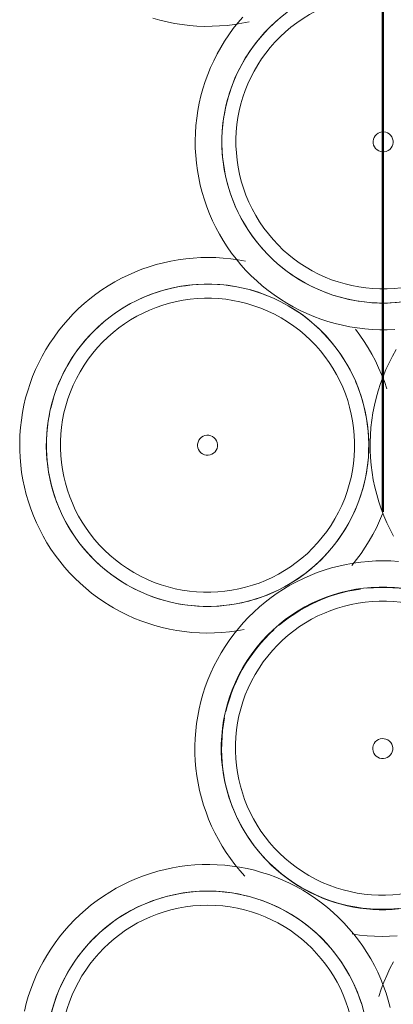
# Model space of a CAD drawing. Extents: x 3176 to 58266, y 1852 to 38199.
# Tile 188 of 256: x 36567 to 36623, y 34951 to 35098. Entities that reach past the tile are written whole.
import ezdxf

# ---------------------------------------------------------------- set-up
doc = ezdxf.new("R2010")
doc.units = 0
doc.header["$LTSCALE"] = 50
doc.linetypes.add('Onderlegger 1e verdieping$0$streep-kort', pattern=[4, 2, -2])
doc.layers.get('0').update_dxf_attribs({"linetype": 'CONTINUOUS'})
doc.layers.add('Onderlegger 1e verdieping$0$A-DETL', color=8, linetype='CONTINUOUS', lineweight=18)
doc.layers.add('Onderlegger 1e verdieping$0$A-GENM', color=8, linetype='CONTINUOUS', lineweight=18)

# ---------------------------------------------------------------- blocks, each defined once
blk = doc.blocks.new('Onderlegger 1e verdieping$0$22_KA_stijgerbuizenwand sectie - Type-V165-Plotview 1e Verdieping - schaal 1 op 100')
at = {"layer": 'Onderlegger 1e verdieping$0$A-GENM', "flags": 128}
for points in [[(1.09, 52.16), (0.8, 53.25), (0.47, 54.32), (0.1, 55.38), (-0.32, 56.43), (-0.78, 57.46), (-1.28, 58.47), (-1.82, 59.45), (-2.4, 60.42), (-3.02, 61.36), (-3.67, 62.28), (-4.36, 63.17), (-5.09, 64.03), (-5.85, 64.86), (-6.64, 65.66), (-7.46, 66.43), (-8.31, 67.16), (-9.2, 67.86), (-10.11, 68.53), (-11.04, 69.15), (-12, 69.74), (-12.98, 70.29), (-13.99, 70.8), (-15.01, 71.27), (-16.05, 71.7), (-17.11, 72.09), (-18.18, 72.43), (-19.26, 72.74), (-20.36, 72.99), (-21.47, 73.21), (-22.58, 73.38), (-23.7, 73.5), (-24.82, 73.58), (-25.95, 73.61), (-27.07, 73.6), (-28.2, 73.55), (-29.32, 73.45), (-30.43, 73.3), (-31.54, 73.11), (-32.65, 72.88), (-33.74, 72.6), (-34.82, 72.28), (-35.88, 71.92), (-36.93, 71.51), (-37.96, 71.06), (-38.98, 70.57), (-39.97, 70.05), (-40.94, 69.48), (-41.89, 68.87), (-42.82, 68.23), (-43.71, 67.54), (-44.58, 66.83), (-45.42, 66.08), (-46.23, 65.3), (-47.01, 64.48), (-47.75, 63.64), (-48.46, 62.76), (-49.13, 61.86), (-49.77, 60.93), (-50.37, 59.98), (-50.93, 59), (-51.45, 58), (-51.94, 56.99), (-52.38, 55.95), (-52.77, 54.9), (-53.13, 53.83), (-53.44, 52.75), (-53.71, 51.65)], [(1.57, 59), (1.05, 58), (0.56, 56.99), (0.12, 55.95), (-0.27, 54.9), (-0.63, 53.83)], [(-33.17, 68.6), (-32.24, 68.86), (-31.3, 69.08), (-30.35, 69.26), (-29.4, 69.41), (-28.44, 69.52), (-27.48, 69.59), (-26.51, 69.61), (-25.54, 69.61), (-24.58, 69.56), (-23.62, 69.47), (-22.66, 69.35), (-21.71, 69.19), (-20.76, 68.98), (-19.83, 68.75), (-18.9, 68.47)], [(-45.62, 59.89), (-45.03, 60.65), (-44.41, 61.39), (-43.75, 62.1), (-43.08, 62.79), (-42.37, 63.45), (-41.64, 64.08), (-40.88, 64.68), (-40.1, 65.25), (-39.3, 65.79), (-38.48, 66.29), (-37.63, 66.77), (-36.77, 67.2), (-35.89, 67.61), (-35, 67.98), (-34.09, 68.31)], [(-18.29, 68.26), (-17.99, 68.16), (-17.09, 67.81), (-16.2, 67.43), (-15.33, 67.01), (-14.48, 66.55), (-13.64, 66.06), (-12.83, 65.54), (-12.04, 64.99), (-11.27, 64.41), (-10.52, 63.79), (-9.8, 63.15), (-9.11, 62.48), (-8.44, 61.78), (-7.8, 61.05), (-7.2, 60.3), (-6.62, 59.53), (-6.07, 58.73), (-5.56, 57.92), (-5.07, 57.08), (-4.63, 56.22), (-4.21, 55.35), (-3.84, 54.46), (-3.5, 53.56), (-3.19, 52.64)], [(-50.4, 45.47), (-50.38, 46.43), (-50.32, 47.4), (-50.23, 48.36), (-50.09, 49.31), (-49.92, 50.26), (-49.71, 51.21), (-49.46, 52.14), (-49.17, 53.06), (-48.85, 53.97), (-48.49, 54.87), (-48.1, 55.75), (-47.67, 56.62), (-47.21, 57.47), (-46.71, 58.29), (-46.18, 59.1)]]:
    blk.add_lwpolyline(points, dxfattribs=at)
at = {"layer": 'Onderlegger 1e verdieping$0$A-GENM'}
for radius, start in [(24.15, 360), (22.04, 0)]:
    blk.add_arc((-26.25, 45.47), radius, start, 180, dxfattribs=at)
blk = doc.blocks.new('Onderlegger 1e verdieping$0$22_KA_stijgerbuizenwand sectie - Type-V166-Plotview 1e Verdieping - schaal 1 op 100')
at = {"layer": 'Onderlegger 1e verdieping$0$A-GENM', "flags": 128}
for points in [[(52.6, 55.38), (52.18, 56.43), (51.72, 57.46), (51.22, 58.47), (50.68, 59.45), (50.1, 60.42), (49.48, 61.36)], [(45.88, 59.53), (46.43, 58.73), (46.94, 57.92), (47.43, 57.08), (47.87, 56.22), (48.29, 55.35), (48.66, 54.46), (49, 53.56), (49.31, 52.64), (49.58, 51.71), (49.81, 50.77), (50, 49.83), (50.16, 48.87), (50.28, 47.92), (50.35, 46.95), (50.39, 45.99), (50.4, 45.47)], [(-26.55, 17.32), (-25.43, 17.33), (-24.3, 17.38), (-23.18, 17.48), (-22.07, 17.63), (-20.96, 17.82), (-19.85, 18.05), (-18.76, 18.33), (-17.68, 18.65), (-16.62, 19.02), (-15.57, 19.42), (-14.54, 19.87), (-13.52, 20.36), (-12.53, 20.89), (-11.56, 21.46), (-10.61, 22.06), (-9.68, 22.71), (-8.79, 23.39), (-7.92, 24.1), (-7.08, 24.85), (-6.27, 25.64), (-5.49, 26.45), (-4.75, 27.3), (-4.04, 28.17), (-3.37, 29.07), (-2.73, 30), (-2.13, 30.95)], [(6.62, 31.4), (6.07, 32.2), (5.56, 33.02), (5.07, 33.85), (4.63, 34.71), (4.21, 35.58), (3.84, 36.47), (3.5, 37.38), (3.19, 38.29), (2.92, 39.22), (2.69, 40.16), (2.5, 41.1), (2.34, 42.06), (2.22, 43.02), (2.15, 43.98), (2.11, 44.94)], [(50.4, 45.47), (50.38, 44.5), (50.32, 43.54), (50.23, 42.58), (50.09, 41.62), (49.92, 40.67), (49.71, 39.73), (49.46, 38.79), (49.17, 37.87), (48.85, 36.96), (48.49, 36.06), (48.1, 35.18), (47.67, 34.31), (47.21, 33.47), (46.71, 32.64), (46.18, 31.83)], [(0.78, 33.48), (1.28, 32.47), (1.82, 31.48), (2.4, 30.51), (3.02, 29.57), (3.67, 28.66), (4.36, 27.77), (5.09, 26.9), (5.85, 26.07), (6.64, 25.27), (7.46, 24.5), (8.31, 23.77), (9.2, 23.07), (10.11, 22.41), (11.04, 21.78), (12, 21.19), (12.98, 20.64), (13.99, 20.13), (15.01, 19.66), (16.05, 19.23), (17.11, 18.84), (18.18, 18.5), (19.26, 18.2), (20.36, 17.94), (21.47, 17.73), (22.58, 17.56), (23.7, 17.43), (24.82, 17.35), (25.95, 17.32), (27.07, 17.33), (28.2, 17.38), (29.32, 17.48), (30.43, 17.63), (31.54, 17.82), (32.65, 18.05), (33.74, 18.33), (34.82, 18.65), (35.88, 19.02), (36.93, 19.42), (37.96, 19.87), (38.98, 20.36), (39.97, 20.89), (40.94, 21.46), (41.89, 22.06), (42.82, 22.71), (43.71, 23.39), (44.58, 24.1), (45.42, 24.85), (46.23, 25.64), (47.01, 26.45), (47.75, 27.3), (48.46, 28.17), (49.13, 29.07), (49.77, 30), (50.37, 30.95), (50.93, 31.93), (51.45, 32.93), (51.94, 33.95), (52.38, 34.98), (52.77, 36.04), (53.13, 37.1)], [(45.62, 31.04), (45.03, 30.28), (44.41, 29.54), (43.75, 28.83), (43.08, 28.14), (42.37, 27.48), (41.64, 26.85), (40.88, 26.25), (40.1, 25.68), (39.3, 25.14), (38.48, 24.64), (37.63, 24.17), (36.77, 23.73), (35.89, 23.33), (35, 22.96), (34.09, 22.63)], [(17.99, 22.77), (17.09, 23.12), (16.2, 23.51), (15.33, 23.93), (14.48, 24.38), (13.64, 24.87), (12.83, 25.39), (12.04, 25.94), (11.27, 26.53), (10.52, 27.14), (9.8, 27.78), (9.11, 28.45), (8.44, 29.15), (7.8, 29.88), (7.2, 30.63)], [(4.78, 27.74), (3.67, 27.91), (2.55, 28.03), (1.43, 28.11), (0.3, 28.15), (-0.82, 28.14), (-1.95, 28.08), (-3.07, 27.98), (-4.18, 27.84)], [(-6.92, 23.14), (-5.99, 23.39), (-5.05, 23.62), (-4.1, 23.8), (-3.15, 23.94), (-2.19, 24.05), (-1.23, 24.12), (-0.26, 24.15), (0.71, 24.14), (1.67, 24.09), (2.63, 24.01), (3.59, 23.88), (4.54, 23.72), (5.49, 23.52), (6.42, 23.28), (7.35, 23), (8.26, 22.69), (9.16, 22.34), (10.05, 21.96), (10.92, 21.54), (11.77, 21.09), (12.61, 20.6), (13.42, 20.08), (14.21, 19.53), (14.98, 18.94), (15.73, 18.33), (16.45, 17.68), (17.14, 17.01), (17.81, 16.31), (18.45, 15.59), (19.05, 14.84), (19.63, 14.06), (20.18, 13.27), (20.69, 12.45), (21.18, 11.61), (21.62, 10.76), (22.04, 9.88), (22.41, 8.99), (22.75, 8.09), (23.06, 7.17), (23.33, 6.25), (23.56, 5.31), (23.75, 4.36), (23.91, 3.41), (24.03, 2.45), (24.1, 1.49), (24.14, 0.52)], [(-19.37, 14.42), (-18.78, 15.19), (-18.16, 15.92), (-17.5, 16.64), (-16.83, 17.32), (-16.12, 17.98), (-15.39, 18.61), (-14.63, 19.21), (-13.85, 19.78), (-13.05, 20.32), (-12.23, 20.83), (-11.38, 21.3), (-10.52, 21.74), (-9.64, 22.14), (-8.75, 22.51), (-7.84, 22.84)], [(33.17, 22.33), (32.24, 22.07), (31.3, 21.85), (30.35, 21.67), (29.4, 21.52), (28.44, 21.42), (27.48, 21.35), (26.51, 21.32), (25.54, 21.33), (24.58, 21.37), (23.62, 21.46), (22.66, 21.58), (21.71, 21.75), (20.76, 21.95), (19.83, 22.19), (18.9, 22.46)], [(-20.76, 19.01), (-21.5, 18.17), (-22.21, 17.29), (-22.88, 16.39), (-23.52, 15.46), (-24.12, 14.51), (-24.68, 13.54), (-25.2, 12.54), (-25.69, 11.52), (-26.13, 10.48)], [(28.15, 0), (28.13, 1.13), (28.06, 2.25), (27.95, 3.37), (27.79, 4.48), (27.59, 5.59), (27.34, 6.69), (27.05, 7.78), (26.72, 8.86), (26.35, 9.92), (25.93, 10.96), (25.47, 11.99), (24.97, 13), (24.43, 13.99), (23.85, 14.95), (23.23, 15.89), (22.58, 16.81), (21.89, 17.7), (21.16, 18.56)], [(-24.15, 0), (-24.13, 0.97), (-24.07, 1.93), (-23.98, 2.89), (-23.84, 3.85), (-23.67, 4.8), (-23.46, 5.74), (-23.21, 6.67), (-22.92, 7.6), (-22.6, 8.51), (-22.24, 9.4), (-21.85, 10.29), (-21.42, 11.15), (-20.96, 12), (-20.46, 12.83), (-19.93, 13.64)], [(-26.72, -8.86), (-26.35, -9.92), (-25.93, -10.96), (-25.47, -11.99), (-24.97, -13), (-24.43, -13.99), (-23.85, -14.95), (-23.23, -15.89), (-22.58, -16.81), (-21.89, -17.7), (-21.16, -18.56), (-20.4, -19.39), (-19.61, -20.19), (-18.79, -20.96), (-17.94, -21.7), (-17.05, -22.4), (-16.14, -23.06), (-15.21, -23.69), (-14.25, -24.28), (-13.27, -24.83), (-12.26, -25.34), (-11.24, -25.81), (-10.2, -26.24), (-9.14, -26.62), (-8.07, -26.97), (-6.99, -27.27), (-5.89, -27.53), (-4.78, -27.74), (-3.67, -27.91), (-2.55, -28.03), (-1.43, -28.11), (-0.3, -28.15), (0.82, -28.14), (1.95, -28.08), (3.07, -27.98), (4.18, -27.84), (5.29, -27.65), (6.4, -27.41), (7.49, -27.14), (8.57, -26.82), (9.63, -26.45), (10.68, -26.04), (11.71, -25.6), (12.73, -25.11), (13.72, -24.58), (14.69, -24.01), (15.64, -23.4), (16.57, -22.76), (17.46, -22.08), (18.33, -21.36), (19.17, -20.61), (19.98, -19.83), (20.76, -19.01), (21.5, -18.17), (22.21, -17.29), (22.88, -16.39), (23.52, -15.46), (24.12, -14.51), (24.68, -13.54), (25.2, -12.54), (25.69, -11.52), (26.13, -10.48), (26.52, -9.43), (26.88, -8.36), (27.19, -7.28), (27.46, -6.19), (27.69, -5.08), (27.87, -3.97), (28, -2.85), (28.1, -1.73), (28.14, -0.61), (28.15, 0)], [(24.15, 0), (24.13, -0.97), (24.07, -1.93), (23.98, -2.89), (23.84, -3.85), (23.67, -4.8), (23.46, -5.74), (23.21, -6.67), (22.92, -7.6), (22.6, -8.51), (22.24, -9.4), (21.85, -10.29), (21.42, -11.15), (20.96, -12), (20.46, -12.83), (19.93, -13.64)], [(6.92, -23.14), (5.99, -23.39), (5.05, -23.62), (4.1, -23.8), (3.15, -23.94), (2.19, -24.05), (1.23, -24.12), (0.26, -24.15), (-0.71, -24.14), (-1.67, -24.09), (-2.63, -24.01), (-3.59, -23.88), (-4.54, -23.72), (-5.49, -23.52), (-6.42, -23.28), (-7.35, -23), (-8.26, -22.69), (-9.16, -22.34), (-10.05, -21.96), (-10.92, -21.54), (-11.77, -21.09), (-12.61, -20.6), (-13.42, -20.08), (-14.21, -19.53), (-14.98, -18.94), (-15.73, -18.33), (-16.45, -17.68), (-17.14, -17.01), (-17.81, -16.31), (-18.45, -15.59), (-19.05, -14.84), (-19.63, -14.06), (-20.18, -13.27), (-20.69, -12.45), (-21.18, -11.61), (-21.62, -10.76), (-22.04, -9.88), (-22.41, -8.99), (-22.75, -8.09), (-23.06, -7.17), (-23.33, -6.25), (-23.56, -5.31), (-23.75, -4.36), (-23.91, -3.41), (-24.03, -2.45), (-24.1, -1.49), (-24.14, -0.52)], [(19.37, -14.42), (18.78, -15.19), (18.16, -15.92), (17.5, -16.64), (16.83, -17.32), (16.12, -17.98), (15.39, -18.61), (14.63, -19.21), (13.85, -19.78), (13.05, -20.32), (12.23, -20.83), (11.38, -21.3), (10.52, -21.74), (9.64, -22.14), (8.75, -22.51), (7.84, -22.84)]]:
    blk.add_lwpolyline(points, dxfattribs=at)
at = {"layer": 'Onderlegger 1e verdieping$0$A-GENM'}
for centre, radius, start, end in [((26.21, 45.39), 24.15, 360, 180), ((26.21, 45.39), 22.04, 0, 180), ((26.25, 45.47), 1.5, 360, 180), ((26.21, 45.39), 24.15, 180, 360), ((26.21, 45.39), 22.04, 180, 0), ((26.25, 45.47), 1.5, 180, 360), ((0, 0), 24.15, 360, 180), ((0, 0), 22.04, 0, 180), ((0, 0), 1.5, 360, 180), ((0, 0), 24.15, 180, 360), ((0, 0), 22.04, 180, 0), ((0, 0), 1.5, 180, 360)]:
    blk.add_arc(centre, radius, start, end, dxfattribs=at)
blk = doc.blocks.new('Onderlegger 1e verdieping$0$22_KA_stijgerbuizenwand sectie - Type-V167-Plotview 1e Verdieping - schaal 1 op 100')
at = {"layer": 'Onderlegger 1e verdieping$0$A-GENM', "flags": 128}
for points in [[(0.47, 54.32), (0.1, 55.38), (-0.32, 56.43), (-0.78, 57.46), (-1.28, 58.47), (-1.82, 59.45), (-2.4, 60.42), (-3.02, 61.36), (-3.67, 62.28), (-4.36, 63.17), (-5.09, 64.03), (-5.85, 64.86), (-6.64, 65.66), (-7.46, 66.43), (-8.31, 67.16), (-9.2, 67.86), (-10.11, 68.53), (-11.04, 69.15), (-12, 69.74), (-12.98, 70.29), (-13.99, 70.8), (-15.01, 71.27), (-16.05, 71.7), (-17.11, 72.09), (-18.18, 72.43), (-19.26, 72.74), (-20.36, 72.99), (-21.47, 73.21), (-22.58, 73.38), (-23.7, 73.5), (-24.82, 73.58), (-25.95, 73.61), (-27.07, 73.6), (-28.2, 73.55), (-29.32, 73.45), (-30.43, 73.3), (-31.54, 73.11), (-32.65, 72.88), (-33.74, 72.6), (-34.82, 72.28), (-35.88, 71.92), (-36.93, 71.51), (-37.96, 71.06), (-38.98, 70.57), (-39.97, 70.05), (-40.94, 69.48), (-41.89, 68.87), (-42.82, 68.23), (-43.71, 67.54), (-44.58, 66.83), (-45.42, 66.08), (-46.23, 65.3), (-47.01, 64.48), (-47.75, 63.64), (-48.46, 62.76), (-49.13, 61.86), (-49.77, 60.93), (-50.37, 59.98), (-50.93, 59), (-51.45, 58)], [(7.08, 66.08), (6.27, 65.3), (5.49, 64.48), (4.75, 63.64), (4.04, 62.76), (3.37, 61.86), (2.73, 60.93), (2.13, 59.98), (1.57, 59), (1.05, 58), (0.56, 56.99), (0.12, 55.95), (-0.27, 54.9), (-0.63, 53.83)], [(-33.17, 68.6), (-32.24, 68.86), (-31.3, 69.08), (-30.35, 69.26), (-29.4, 69.41), (-28.44, 69.52), (-27.48, 69.59), (-26.51, 69.61), (-25.54, 69.61), (-24.58, 69.56), (-23.62, 69.47), (-22.66, 69.35), (-21.71, 69.19), (-20.76, 68.98), (-19.83, 68.75), (-18.9, 68.47), (-17.99, 68.16), (-17.09, 67.81), (-16.2, 67.43), (-15.33, 67.01), (-14.48, 66.55), (-13.64, 66.06), (-12.83, 65.54), (-12.04, 64.99), (-11.27, 64.41), (-10.52, 63.79), (-9.8, 63.15), (-9.11, 62.48), (-8.44, 61.78), (-7.8, 61.05), (-7.2, 60.3), (-6.62, 59.53), (-6.07, 58.73), (-5.56, 57.92), (-5.07, 57.08), (-4.63, 56.22), (-4.21, 55.35), (-3.84, 54.46), (-3.5, 53.56), (-3.19, 52.64), (-2.92, 51.71), (-2.69, 50.77), (-2.5, 49.83)], [(-45.62, 59.89), (-45.03, 60.65), (-44.41, 61.39), (-43.75, 62.1), (-43.08, 62.79), (-42.37, 63.45), (-41.64, 64.08), (-40.88, 64.68), (-40.1, 65.25), (-39.3, 65.79), (-38.48, 66.29), (-37.63, 66.77), (-36.77, 67.2), (-35.89, 67.61), (-35, 67.98), (-34.09, 68.31)], [(-50.4, 45.47), (-50.38, 46.43), (-50.32, 47.4), (-50.23, 48.36), (-50.09, 49.31), (-49.92, 50.26), (-49.71, 51.21), (-49.46, 52.14), (-49.17, 53.06), (-48.85, 53.97), (-48.49, 54.87), (-48.1, 55.75), (-47.67, 56.62), (-47.21, 57.47), (-46.71, 58.29), (-46.18, 59.1)]]:
    blk.add_lwpolyline(points, dxfattribs=at)
at = {"layer": 'Onderlegger 1e verdieping$0$A-GENM'}
for radius, start, end in [(24.15, 360, 180), (22.04, 0, 180), (1.5, 360, 180), (24.15, 180, 360), (22.04, 180, 0), (1.5, 180, 360)]:
    blk.add_arc((-26.25, 45.47), radius, start, end, dxfattribs=at)
blk = doc.blocks.new('Onderlegger 1e verdieping')
at = {"layer": 'Onderlegger 1e verdieping$0$A-DETL', "linetype": 'Onderlegger 1e verdieping$0$streep-kort', "lineweight": 50}
blk.add_line((36621.88, 34224.45), (36621.88, 35946.2), dxfattribs=at)
at = {"layer": 'Onderlegger 1e verdieping$0$A-GENM'}
for name, p, rotation in [('Onderlegger 1e verdieping$0$22_KA_stijgerbuizenwand sectie - Type-V167-Plotview 1e Verdieping - schaal 1 op 100', (36648.15, 35125.37), 120.0000000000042), ('Onderlegger 1e verdieping$0$22_KA_stijgerbuizenwand sectie - Type-V166-Plotview 1e Verdieping - schaal 1 op 100', (36595.6, 35034.44), 239.9999999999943)]:
    blk.add_blockref(name, p, dxfattribs=dict(at, rotation=rotation))
blk.add_blockref('Onderlegger 1e verdieping$0$22_KA_stijgerbuizenwand sectie - Type-V165-Plotview 1e Verdieping - schaal 1 op 100', (36621.88, 34898), dxfattribs=at)

msp = doc.modelspace()

# ---------------------------------------------------------------- block references
msp.add_blockref('Onderlegger 1e verdieping', (0, 0))

doc.saveas('drawing.dxf')
